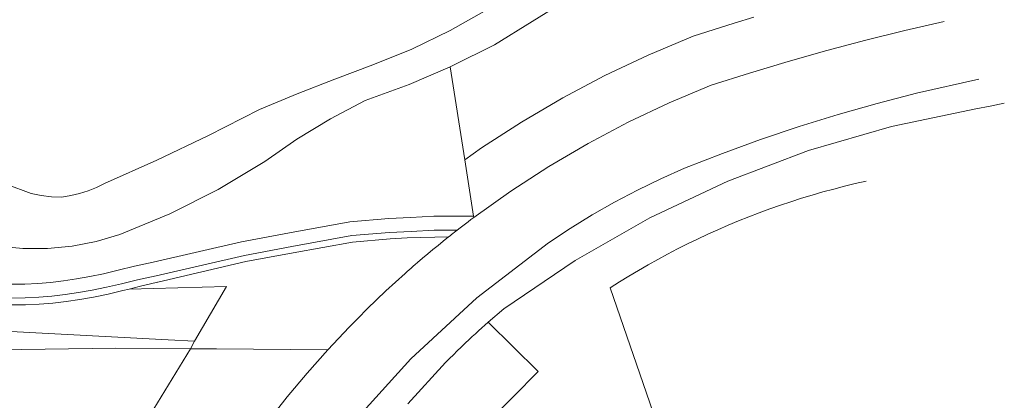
# Model space of a CAD drawing. Extents: x 140829 to 145054, y 448512 to 451778.
# Tile 143 of 152: x 144331 to 144402, y 451027 to 451054. Entities that reach past the tile are written whole.
import ezdxf

# ---------------------------------------------------------------- set-up
doc = ezdxf.new("R2010")
doc.units = 0
doc.header["$MEASUREMENT"] = 0
for name, color, linetype in [('geometrie2dBegroeidTerreindeel', 7, 'Continuous'), ('geometrie2dOnbegroeidTerreindeel', 7, 'Continuous'), ('geometrie2dOndersteunendWaterdeel', 7, 'Continuous'), ('geometrie2dOverigeConstructie', 7, 'Continuous'), ('geometrie2dWaterdeel', 7, 'Continuous'), ('geometrie2dWegdeel', 7, 'Continuous')]:
    doc.layers.add(name, color=color, linetype=linetype)

msp = doc.modelspace()

# ---------------------------------------------------------------- linework, layer by layer
at = {"layer": 'geometrie2dBegroeidTerreindeel', "linetype": 'Continuous', "lineweight": 0}
for p, q in [((144365.623, 451052.179), (144374.977, 451057.994)), ((144382.895, 451053.749), (144379.937, 451052.816)), ((144379.937, 451052.816), (144382.895, 451053.749)), ((144384.312, 451054.171), (144382.895, 451053.749)), ((144382.895, 451053.749), (144384.312, 451054.171)), ((144398.003, 451053.864), (144395.179, 451053.21)), ((144395.179, 451053.21), (144392.366, 451052.513)), ((144379.937, 451052.816), (144376.685, 451051.447)), ((144376.685, 451051.447), (144379.937, 451052.816)), ((144392.366, 451052.513), (144389.564, 451051.772)), ((144362.597, 451050.671), (144365.623, 451052.179)), ((144389.564, 451051.772), (144386.775, 451050.986)), ((144376.685, 451051.447), (144373.58, 451049.977)), ((144373.58, 451049.977), (144376.685, 451051.447)), ((144386.775, 451050.986), (144383.997, 451050.158)), ((144359.481, 451049.342), (144362.454, 451050.609)), ((144362.454, 451050.609), (144362.597, 451050.671)), ((144363.492, 451043.912), (144362.454, 451050.609)), ((144362.454, 451050.609), (144362.454, 451050.609)), ((144362.454, 451050.609), (144363.492, 451043.912)), ((144383.997, 451050.158), (144381.234, 451049.286)), ((144373.58, 451049.977), (144370.541, 451048.37)), ((144370.541, 451048.37), (144373.58, 451049.977)), ((144356.315, 451048.174), (144359.481, 451049.342)), ((144381.234, 451049.286), (144378.218, 451048.017)), ((144353.818, 451046.857), (144356.315, 451048.174)), ((144370.541, 451048.37), (144367.577, 451046.632)), ((144367.577, 451046.632), (144370.541, 451048.37)), ((144378.218, 451048.017), (144375.262, 451046.617)), ((144394.2, 451046.313), (144400.274, 451047.574)), ((144400.274, 451047.574), (144401.302, 451047.786)), ((144401.302, 451047.786), (144402.331, 451047.998)), ((144351.412, 451045.401), (144353.818, 451046.857)), ((144367.577, 451046.632), (144364.692, 451044.766)), ((144364.692, 451044.766), (144367.577, 451046.632)), ((144375.262, 451046.617), (144372.37, 451045.089)), ((144388.244, 451044.581), (144394.2, 451046.313)), ((144349.097, 451043.805), (144351.412, 451045.401)), ((144364.692, 451044.766), (144363.492, 451043.912)), ((144363.492, 451043.912), (144364.692, 451044.766)), ((144372.37, 451045.089), (144369.548, 451043.434)), ((144382.44, 451042.388), (144388.244, 451044.581)), ((144345.753, 451041.786), (144349.097, 451043.805)), ((144364.119, 451039.873), (144363.492, 451043.912)), ((144363.492, 451043.912), (144363.492, 451043.912)), ((144363.492, 451043.912), (144364.119, 451039.873)), ((144369.548, 451043.434), (144366.801, 451041.657)), ((144376.827, 451039.749), (144382.44, 451042.388)), ((144392.386, 451042.377), (144391.606, 451042.2)), ((144342.268, 451040.026), (144345.753, 451041.786)), ((144366.801, 451041.657), (144364.136, 451039.761)), ((144390.052, 451041.813), (144389.279, 451041.603)), ((144390.829, 451042.012), (144390.052, 451041.813)), ((144391.606, 451042.2), (144390.829, 451042.012)), ((144387.738, 451041.148), (144386.973, 451040.904)), ((144388.508, 451041.381), (144387.738, 451041.148)), ((144389.279, 451041.603), (144388.508, 451041.381)), ((144385.451, 451040.382), (144384.695, 451040.105)), ((144386.21, 451040.648), (144385.451, 451040.382)), ((144386.973, 451040.904), (144386.21, 451040.648)), ((144338.672, 451038.537), (144342.268, 451040.026)), ((144358.017, 451039.686), (144355.224, 451039.452)), ((144355.224, 451039.452), (144358.017, 451039.686)), ((144359.58, 451039.768), (144358.017, 451039.686)), ((144358.017, 451039.686), (144359.58, 451039.768)), ((144361.266, 451039.855), (144359.58, 451039.768)), ((144359.58, 451039.768), (144361.266, 451039.855)), ((144364.119, 451039.873), (144361.266, 451039.855)), ((144361.266, 451039.855), (144364.119, 451039.873)), ((144363.938, 451039.613), (144363.742, 451039.465)), ((144364.136, 451039.761), (144363.938, 451039.613)), ((144364.136, 451039.761), (144364.119, 451039.873)), ((144364.119, 451039.873), (144364.136, 451039.761)), ((144371.437, 451036.679), (144376.827, 451039.749)), ((144383.196, 451039.518), (144382.452, 451039.209)), ((144383.943, 451039.817), (144383.196, 451039.518)), ((144384.695, 451040.105), (144383.943, 451039.817)), ((144355.224, 451039.452), (144350.87, 451038.664)), ((144350.87, 451038.664), (144355.224, 451039.452)), ((144361.294, 451038.855), (144359.632, 451038.769)), ((144362.958, 451038.866), (144361.294, 451038.855)), ((144363.153, 451039.016), (144362.958, 451038.866)), ((144362.958, 451038.866), (144362.958, 451038.866)), ((144363.348, 451039.167), (144363.153, 451039.016)), ((144363.545, 451039.316), (144363.348, 451039.167)), ((144363.742, 451039.465), (144363.545, 451039.316)), ((144381.714, 451038.889), (144380.98, 451038.558)), ((144382.452, 451039.209), (144381.714, 451038.889)), ((144336.973, 451038.042), (144338.672, 451038.537)), ((144350.87, 451038.664), (144347.424, 451038.02)), ((144347.424, 451038.02), (144350.87, 451038.664)), ((144355.355, 451038.46), (144351.05, 451037.68)), ((144358.085, 451038.688), (144355.355, 451038.46)), ((144355.415, 451038.003), (144358.116, 451038.229)), ((144359.632, 451038.769), (144358.085, 451038.688)), ((144358.116, 451038.229), (144359.347, 451038.294)), ((144359.347, 451038.294), (144362.328, 451038.371)), ((144362.328, 451038.371), (144361.949, 451038.068)), ((144380.251, 451038.217), (144379.527, 451037.867)), ((144380.98, 451038.558), (144380.251, 451038.217)), ((144329.935, 451037.703), (144331.695, 451037.538)), ((144331.695, 451037.538), (144333.465, 451037.543)), ((144333.465, 451037.543), (144335.235, 451037.707)), ((144335.235, 451037.707), (144336.973, 451038.042)), ((144347.424, 451038.02), (144341.069, 451036.541)), ((144341.069, 451036.541), (144347.424, 451038.02)), ((144351.05, 451037.68), (144347.629, 451037.041)), ((144351.134, 451037.228), (144355.415, 451038.003)), ((144361.196, 451037.455), (144360.824, 451037.145)), ((144361.571, 451037.763), (144361.196, 451037.455)), ((144361.949, 451038.068), (144361.571, 451037.763)), ((144378.808, 451037.506), (144378.096, 451037.134)), ((144379.527, 451037.867), (144378.808, 451037.506)), ((144347.629, 451037.041), (144341.285, 451035.565)), ((144347.725, 451036.59), (144351.134, 451037.228)), ((144360.453, 451036.832), (144360.084, 451036.517)), ((144360.824, 451037.145), (144360.453, 451036.832)), ((144366.302, 451033.197), (144371.437, 451036.679)), ((144377.389, 451036.753), (144376.688, 451036.362)), ((144378.096, 451037.134), (144377.389, 451036.753)), ((144338.543, 451035.968), (144337.491, 451035.724)), ((144337.491, 451035.724), (144338.543, 451035.968)), ((144339.719, 451036.259), (144338.543, 451035.968)), ((144338.543, 451035.968), (144339.719, 451036.259)), ((144341.069, 451036.541), (144339.719, 451036.259)), ((144339.719, 451036.259), (144341.069, 451036.541)), ((144341.389, 451035.117), (144347.725, 451036.59)), ((144359.489, 451036), (144359.342, 451035.87)), ((144359.638, 451036.13), (144359.489, 451036)), ((144359.787, 451036.259), (144359.638, 451036.13)), ((144359.935, 451036.388), (144359.787, 451036.259)), ((144360.084, 451036.517), (144359.935, 451036.388)), ((144375.993, 451035.961), (144375.305, 451035.55)), ((144376.688, 451036.362), (144375.993, 451035.961)), ((144335.536, 451035.348), (144334.6, 451035.21)), ((144334.6, 451035.21), (144335.536, 451035.348)), ((144336.495, 451035.518), (144335.536, 451035.348)), ((144335.536, 451035.348), (144336.495, 451035.518)), ((144337.491, 451035.724), (144336.495, 451035.518)), ((144336.495, 451035.518), (144337.491, 451035.724)), ((144339.942, 451035.283), (144338.776, 451034.996)), ((144341.285, 451035.565), (144339.942, 451035.283)), ((144359.194, 451035.74), (144358.503, 451035.114)), ((144359.342, 451035.87), (144359.194, 451035.74)), ((144375.305, 451035.55), (144374.624, 451035.131)), ((144331.829, 451034.979), (144330.851, 451034.973)), ((144330.851, 451034.973), (144331.829, 451034.979)), ((144332.765, 451035.024), (144331.829, 451034.979)), ((144331.829, 451034.979), (144332.765, 451035.024)), ((144333.682, 451035.101), (144332.765, 451035.024)), ((144332.765, 451035.024), (144333.682, 451035.101)), ((144334.6, 451035.21), (144333.682, 451035.101)), ((144333.682, 451035.101), (144334.6, 451035.21)), ((144337.705, 451034.747), (144336.684, 451034.536)), ((144338.776, 451034.996), (144337.705, 451034.747)), ((144338.893, 451034.511), (144339.334, 451034.619)), ((144339.334, 451034.619), (144346.338, 451034.811)), ((144346.338, 451034.811), (144339.334, 451034.619)), ((144339.334, 451034.619), (144340.061, 451034.798)), ((144339.334, 451034.619), (144339.334, 451034.619)), ((144340.061, 451034.798), (144341.386, 451035.116)), ((144341.386, 451035.116), (144341.389, 451035.117)), ((144346.338, 451034.811), (144344.049, 451030.859)), ((144344.049, 451030.859), (144346.338, 451034.811)), ((144358.503, 451035.114), (144357.82, 451034.481)), ((144374.624, 451035.131), (144373.949, 451034.703)), ((144373.949, 451034.703), (144379.169, 451019.645)), ((144331.857, 451033.979), (144330.839, 451033.973)), ((144332.831, 451034.026), (144331.857, 451033.979)), ((144333.782, 451034.107), (144332.831, 451034.026)), ((144334.732, 451034.218), (144333.782, 451034.107)), ((144335.697, 451034.361), (144334.732, 451034.218)), ((144334.798, 451033.722), (144335.776, 451033.867)), ((144336.684, 451034.536), (144335.697, 451034.361)), ((144335.776, 451033.867), (144336.778, 451034.045)), ((144336.778, 451034.045), (144337.814, 451034.259)), ((144337.814, 451034.259), (144338.893, 451034.511)), ((144357.143, 451033.839), (144356.475, 451033.189)), ((144357.82, 451034.481), (144357.143, 451033.839)), ((144289.364, 451033.726), (144342.143, 451030.959)), ((144342.143, 451030.959), (144289.364, 451033.726)), ((144330.832, 451033.473), (144331.87, 451033.48)), ((144331.87, 451033.48), (144332.864, 451033.527)), ((144332.864, 451033.527), (144333.834, 451033.609)), ((144333.834, 451033.609), (144334.798, 451033.722)), ((144356.475, 451033.189), (144355.814, 451032.532)), ((144365.182, 451032.229), (144366.302, 451033.197)), ((144355.814, 451032.532), (144355.162, 451031.866)), ((144355.162, 451031.866), (144353.633, 451030.243)), ((144368.783, 451028.679), (144365.182, 451032.229)), ((144338.346, 451030.37), (144329.183, 451030.236)), ((144343.741, 451030.325), (144338.346, 451030.37)), ((144340.579, 451025.128), (144343.741, 451030.325)), ((144342.143, 451030.959), (144344.049, 451030.859)), ((144344.049, 451030.859), (144342.143, 451030.959)), ((144344.049, 451030.859), (144343.741, 451030.325)), ((144343.741, 451030.325), (144344.049, 451030.859)), ((144343.741, 451030.325), (144345.615, 451030.31)), ((144345.615, 451030.31), (144343.741, 451030.325)), ((144343.741, 451030.325), (144343.741, 451030.325)), ((144345.615, 451030.31), (144353.633, 451030.243)), ((144353.633, 451030.243), (144345.615, 451030.31)), ((144353.633, 451030.243), (144352.153, 451028.578)), ((144353.633, 451030.243), (144353.633, 451030.243)), ((144352.153, 451028.578), (144350.721, 451026.871)), ((144363.214, 451023.094), (144368.783, 451028.679)), ((144350.721, 451026.871), (144349.338, 451025.124))]:
    msp.add_line(p, q, dxfattribs=at)
at = {"layer": 'geometrie2dOnbegroeidTerreindeel', "linetype": 'Continuous', "lineweight": 0}
for p, q in [((144391.606, 451042.2), (144392.386, 451042.377)), ((144389.279, 451041.603), (144390.052, 451041.813)), ((144390.052, 451041.813), (144390.829, 451042.012)), ((144390.829, 451042.012), (144391.606, 451042.2)), ((144386.973, 451040.904), (144387.738, 451041.148)), ((144387.738, 451041.148), (144388.508, 451041.381)), ((144388.508, 451041.381), (144389.279, 451041.603)), ((144384.695, 451040.105), (144385.451, 451040.382)), ((144385.451, 451040.382), (144386.21, 451040.648)), ((144386.21, 451040.648), (144386.973, 451040.904)), ((144382.452, 451039.209), (144383.196, 451039.518)), ((144383.196, 451039.518), (144383.943, 451039.817)), ((144383.943, 451039.817), (144384.695, 451040.105)), ((144380.98, 451038.558), (144381.714, 451038.889)), ((144381.714, 451038.889), (144382.452, 451039.209)), ((144379.527, 451037.867), (144380.251, 451038.217)), ((144380.251, 451038.217), (144380.98, 451038.558)), ((144378.096, 451037.134), (144378.808, 451037.506)), ((144378.808, 451037.506), (144379.527, 451037.867)), ((144376.688, 451036.362), (144377.389, 451036.753)), ((144377.389, 451036.753), (144378.096, 451037.134)), ((144375.305, 451035.55), (144375.993, 451035.961)), ((144375.993, 451035.961), (144376.688, 451036.362)), ((144374.624, 451035.131), (144375.305, 451035.55)), ((144373.949, 451034.703), (144374.624, 451035.131)), ((144379.169, 451019.645), (144373.949, 451034.703)), ((144329.183, 451030.236), (144338.346, 451030.37)), ((144338.346, 451030.37), (144343.741, 451030.325)), ((144343.741, 451030.325), (144340.579, 451025.128))]:
    msp.add_line(p, q, dxfattribs=at)
at = {"layer": 'geometrie2dOndersteunendWaterdeel', "linetype": 'Continuous', "lineweight": 0}
for p, q in [((144374.977, 451057.994), (144365.623, 451052.179)), ((144362.44, 451053.21), (144365.086, 451054.717)), ((144359.694, 451051.883), (144362.44, 451053.21)), ((144356.878, 451050.745), (144359.694, 451051.883)), ((144365.623, 451052.179), (144362.597, 451050.671)), ((144354.141, 451049.728), (144356.878, 451050.745)), ((144362.454, 451050.609), (144359.481, 451049.342)), ((144362.597, 451050.671), (144362.454, 451050.609)), ((144351.424, 451048.66), (144354.141, 451049.728)), ((144359.481, 451049.342), (144356.315, 451048.174)), ((144348.717, 451047.543), (144351.424, 451048.66)), ((144356.315, 451048.174), (144353.818, 451046.857)), ((144345.052, 451045.663), (144348.717, 451047.543)), ((144353.818, 451046.857), (144351.412, 451045.401)), ((144341.337, 451043.883), (144345.052, 451045.663)), ((144351.412, 451045.401), (144349.097, 451043.805)), ((144337.562, 451042.223), (144341.337, 451043.883)), ((144349.097, 451043.805), (144345.753, 451041.786)), ((144330.473, 451042.154), (144332.274, 451041.499)), ((144335.764, 451041.489), (144336.384, 451041.69)), ((144336.384, 451041.69), (144336.983, 451041.932)), ((144336.983, 451041.932), (144337.562, 451042.223)), ((144345.753, 451041.786), (144342.268, 451040.026)), ((144332.274, 451041.499), (144333.005, 451041.351)), ((144333.005, 451041.351), (144333.745, 451041.263)), ((144333.745, 451041.263), (144334.495, 451041.235)), ((144334.495, 451041.235), (144335.135, 451041.337)), ((144335.135, 451041.337), (144335.764, 451041.489)), ((144342.268, 451040.026), (144338.672, 451038.537)), ((144338.672, 451038.537), (144336.973, 451038.042)), ((144331.695, 451037.538), (144329.935, 451037.703)), ((144333.465, 451037.543), (144331.695, 451037.538)), ((144335.235, 451037.707), (144333.465, 451037.543)), ((144336.973, 451038.042), (144335.235, 451037.707))]:
    msp.add_line(p, q, dxfattribs=at)
at = {"layer": 'geometrie2dOverigeConstructie', "linetype": 'Continuous', "lineweight": 0}
for p, q in [((144365.086, 451054.717), (144362.44, 451053.21)), ((144362.44, 451053.21), (144359.694, 451051.883)), ((144359.694, 451051.883), (144356.878, 451050.745)), ((144356.878, 451050.745), (144354.141, 451049.728)), ((144354.141, 451049.728), (144351.424, 451048.66)), ((144351.424, 451048.66), (144348.717, 451047.543)), ((144348.717, 451047.543), (144345.052, 451045.663)), ((144345.052, 451045.663), (144341.337, 451043.883)), ((144341.337, 451043.883), (144337.562, 451042.223)), ((144332.274, 451041.499), (144330.473, 451042.154)), ((144336.384, 451041.69), (144335.764, 451041.489)), ((144336.983, 451041.932), (144336.384, 451041.69)), ((144337.562, 451042.223), (144336.983, 451041.932)), ((144333.005, 451041.351), (144332.274, 451041.499)), ((144333.745, 451041.263), (144333.005, 451041.351)), ((144334.495, 451041.235), (144333.745, 451041.263)), ((144335.135, 451041.337), (144334.495, 451041.235)), ((144335.764, 451041.489), (144335.135, 451041.337))]:
    msp.add_line(p, q, dxfattribs=at)
at = {"layer": 'geometrie2dWaterdeel', "linetype": 'Continuous', "lineweight": 0}
for p, q in [((144365.086, 451054.717), (144362.44, 451053.21)), ((144362.44, 451053.21), (144359.694, 451051.883)), ((144359.694, 451051.883), (144356.878, 451050.745)), ((144356.878, 451050.745), (144354.141, 451049.728)), ((144354.141, 451049.728), (144351.424, 451048.66)), ((144351.424, 451048.66), (144348.717, 451047.543)), ((144348.717, 451047.543), (144345.052, 451045.663)), ((144345.052, 451045.663), (144341.337, 451043.883)), ((144341.337, 451043.883), (144337.562, 451042.223)), ((144332.274, 451041.499), (144330.473, 451042.154)), ((144336.384, 451041.69), (144335.764, 451041.489)), ((144336.983, 451041.932), (144336.384, 451041.69)), ((144337.562, 451042.223), (144336.983, 451041.932)), ((144333.005, 451041.351), (144332.274, 451041.499)), ((144333.745, 451041.263), (144333.005, 451041.351)), ((144334.495, 451041.235), (144333.745, 451041.263)), ((144335.135, 451041.337), (144334.495, 451041.235)), ((144335.764, 451041.489), (144335.135, 451041.337))]:
    msp.add_line(p, q, dxfattribs=at)
at = {"layer": 'geometrie2dWegdeel', "linetype": 'Continuous', "lineweight": 0}
for p, q in [((144395.179, 451053.21), (144398.003, 451053.864)), ((144392.366, 451052.513), (144395.179, 451053.21)), ((144389.564, 451051.772), (144392.366, 451052.513)), ((144386.775, 451050.986), (144389.564, 451051.772)), ((144383.997, 451050.158), (144386.775, 451050.986)), ((144381.234, 451049.286), (144383.997, 451050.158)), ((144396.012, 451048.703), (144400.487, 451049.727)), ((144400.487, 451049.727), (144396.012, 451048.703)), ((144378.218, 451048.017), (144381.234, 451049.286)), ((144375.262, 451046.617), (144378.218, 451048.017)), ((144393.177, 451047.971), (144396.012, 451048.703)), ((144396.012, 451048.703), (144393.177, 451047.971)), ((144390.361, 451047.172), (144393.177, 451047.971)), ((144393.177, 451047.971), (144390.361, 451047.172)), ((144400.274, 451047.574), (144394.2, 451046.313)), ((144401.302, 451047.786), (144400.274, 451047.574)), ((144402.331, 451047.998), (144401.302, 451047.786)), ((144372.37, 451045.089), (144375.262, 451046.617)), ((144387.564, 451046.307), (144390.361, 451047.172)), ((144390.361, 451047.172), (144387.564, 451046.307)), ((144384.789, 451045.375), (144387.564, 451046.307)), ((144387.564, 451046.307), (144384.789, 451045.375)), ((144394.2, 451046.313), (144388.244, 451044.581)), ((144382.036, 451044.378), (144384.789, 451045.375)), ((144384.789, 451045.375), (144382.036, 451044.378)), ((144369.548, 451043.434), (144372.37, 451045.089)), ((144388.244, 451044.581), (144382.44, 451042.388)), ((144379.308, 451043.317), (144382.036, 451044.378)), ((144382.036, 451044.378), (144379.308, 451043.317)), ((144366.801, 451041.657), (144369.548, 451043.434)), ((144377.604, 451042.558), (144379.308, 451043.317)), ((144379.308, 451043.317), (144377.604, 451042.558)), ((144375.927, 451041.742), (144377.604, 451042.558)), ((144377.604, 451042.558), (144375.927, 451041.742)), ((144382.44, 451042.388), (144376.827, 451039.749)), ((144364.136, 451039.761), (144366.801, 451041.657)), ((144374.278, 451040.872), (144375.927, 451041.742)), ((144375.927, 451041.742), (144374.278, 451040.872)), ((144372.659, 451039.946), (144374.278, 451040.872)), ((144374.278, 451040.872), (144372.659, 451039.946)), ((144363.742, 451039.465), (144363.938, 451039.613)), ((144363.938, 451039.613), (144364.136, 451039.761)), ((144371.071, 451038.967), (144372.659, 451039.946)), ((144372.659, 451039.946), (144371.071, 451038.967)), ((144376.827, 451039.749), (144371.437, 451036.679)), ((144359.632, 451038.769), (144361.294, 451038.855)), ((144361.294, 451038.855), (144362.958, 451038.866)), ((144362.853, 451038.783), (144362.958, 451038.866)), ((144362.958, 451038.866), (144362.853, 451038.783)), ((144362.958, 451038.866), (144363.153, 451039.016)), ((144363.153, 451039.016), (144363.348, 451039.167)), ((144363.348, 451039.167), (144363.545, 451039.316)), ((144363.545, 451039.316), (144363.742, 451039.465)), ((144369.518, 451037.934), (144371.071, 451038.967)), ((144371.071, 451038.967), (144369.518, 451037.934)), ((144351.05, 451037.68), (144355.355, 451038.46)), ((144355.355, 451038.46), (144358.085, 451038.688)), ((144358.116, 451038.229), (144355.415, 451038.003)), ((144358.085, 451038.688), (144359.632, 451038.769)), ((144359.347, 451038.294), (144358.116, 451038.229)), ((144362.328, 451038.371), (144359.347, 451038.294)), ((144361.949, 451038.068), (144362.328, 451038.371)), ((144362.328, 451038.371), (144362.432, 451038.454)), ((144362.432, 451038.454), (144362.328, 451038.371)), ((144362.432, 451038.454), (144362.537, 451038.536)), ((144362.537, 451038.536), (144362.432, 451038.454)), ((144362.537, 451038.536), (144362.642, 451038.619)), ((144362.642, 451038.619), (144362.537, 451038.536)), ((144362.642, 451038.619), (144362.748, 451038.701)), ((144362.748, 451038.701), (144362.642, 451038.619)), ((144362.748, 451038.701), (144362.853, 451038.783)), ((144362.853, 451038.783), (144362.748, 451038.701)), ((144347.629, 451037.041), (144351.05, 451037.68)), ((144355.415, 451038.003), (144351.134, 451037.228)), ((144360.824, 451037.145), (144361.196, 451037.455)), ((144361.196, 451037.455), (144361.571, 451037.763)), ((144361.571, 451037.763), (144361.949, 451038.068)), ((144364.37, 451033.987), (144369.518, 451037.934)), ((144369.518, 451037.934), (144364.37, 451033.987)), ((144341.285, 451035.565), (144347.629, 451037.041)), ((144351.134, 451037.228), (144347.725, 451036.59)), ((144360.084, 451036.517), (144360.453, 451036.832)), ((144360.453, 451036.832), (144360.824, 451037.145)), ((144371.437, 451036.679), (144366.302, 451033.197)), ((144347.725, 451036.59), (144341.389, 451035.117)), ((144359.342, 451035.87), (144359.489, 451036)), ((144359.489, 451036), (144359.638, 451036.13)), ((144359.638, 451036.13), (144359.787, 451036.259)), ((144359.787, 451036.259), (144359.935, 451036.388)), ((144359.935, 451036.388), (144360.084, 451036.517)), ((144338.776, 451034.996), (144339.942, 451035.283)), ((144339.942, 451035.283), (144341.285, 451035.565)), ((144358.503, 451035.114), (144359.194, 451035.74)), ((144359.194, 451035.74), (144359.342, 451035.87)), ((144336.684, 451034.536), (144337.705, 451034.747)), ((144337.705, 451034.747), (144338.776, 451034.996)), ((144339.334, 451034.619), (144338.893, 451034.511)), ((144340.061, 451034.798), (144339.334, 451034.619)), ((144341.386, 451035.116), (144340.061, 451034.798)), ((144341.389, 451035.117), (144341.386, 451035.116)), ((144357.82, 451034.481), (144358.503, 451035.114)), ((144330.839, 451033.973), (144331.857, 451033.979)), ((144331.857, 451033.979), (144332.831, 451034.026)), ((144332.831, 451034.026), (144333.782, 451034.107)), ((144333.782, 451034.107), (144334.732, 451034.218)), ((144334.732, 451034.218), (144335.697, 451034.361)), ((144335.776, 451033.867), (144334.798, 451033.722)), ((144335.697, 451034.361), (144336.684, 451034.536)), ((144336.778, 451034.045), (144335.776, 451033.867)), ((144337.814, 451034.259), (144336.778, 451034.045)), ((144338.893, 451034.511), (144337.814, 451034.259)), ((144356.475, 451033.189), (144357.143, 451033.839)), ((144357.143, 451033.839), (144357.82, 451034.481)), ((144359.6, 451029.591), (144364.37, 451033.987)), ((144364.37, 451033.987), (144359.6, 451029.591)), ((144331.87, 451033.48), (144330.832, 451033.473)), ((144332.864, 451033.527), (144331.87, 451033.48)), ((144333.834, 451033.609), (144332.864, 451033.527)), ((144334.798, 451033.722), (144333.834, 451033.609)), ((144355.814, 451032.532), (144356.475, 451033.189)), ((144366.302, 451033.197), (144365.182, 451032.229)), ((144355.162, 451031.866), (144355.814, 451032.532)), ((144353.633, 451030.243), (144355.162, 451031.866)), ((144364.718, 451031.821), (144364.489, 451031.614)), ((144364.489, 451031.614), (144364.718, 451031.821)), ((144364.95, 451032.025), (144364.718, 451031.821)), ((144364.718, 451031.821), (144364.95, 451032.025)), ((144365.182, 451032.229), (144364.95, 451032.025)), ((144364.95, 451032.025), (144365.182, 451032.229)), ((144365.182, 451032.229), (144368.783, 451028.679)), ((144364.033, 451031.197), (144363.807, 451030.986)), ((144363.807, 451030.986), (144364.033, 451031.197)), ((144364.26, 451031.407), (144364.033, 451031.197)), ((144364.033, 451031.197), (144364.26, 451031.407)), ((144364.489, 451031.614), (144364.26, 451031.407)), ((144364.26, 451031.407), (144364.489, 451031.614)), ((144363.236, 451030.443), (144362.953, 451030.169)), ((144362.953, 451030.169), (144363.236, 451030.443)), ((144363.52, 451030.716), (144363.236, 451030.443)), ((144363.236, 451030.443), (144363.52, 451030.716)), ((144363.807, 451030.986), (144363.52, 451030.716)), ((144363.52, 451030.716), (144363.807, 451030.986)), ((144352.153, 451028.578), (144353.633, 451030.243)), ((144355.244, 451024.785), (144359.6, 451029.591)), ((144359.6, 451029.591), (144355.244, 451024.785)), ((144362.392, 451029.616), (144362.114, 451029.337)), ((144362.114, 451029.337), (144362.392, 451029.616)), ((144362.672, 451029.893), (144362.392, 451029.616)), ((144362.392, 451029.616), (144362.672, 451029.893)), ((144362.953, 451030.169), (144362.672, 451029.893)), ((144362.672, 451029.893), (144362.953, 451030.169)), ((144362.114, 451029.337), (144359.384, 451026.361)), ((144359.384, 451026.361), (144362.114, 451029.337)), ((144350.721, 451026.871), (144352.153, 451028.578)), ((144368.783, 451028.679), (144363.214, 451023.094)), ((144349.338, 451025.124), (144350.721, 451026.871))]:
    msp.add_line(p, q, dxfattribs=at)

doc.saveas('drawing.dxf')
